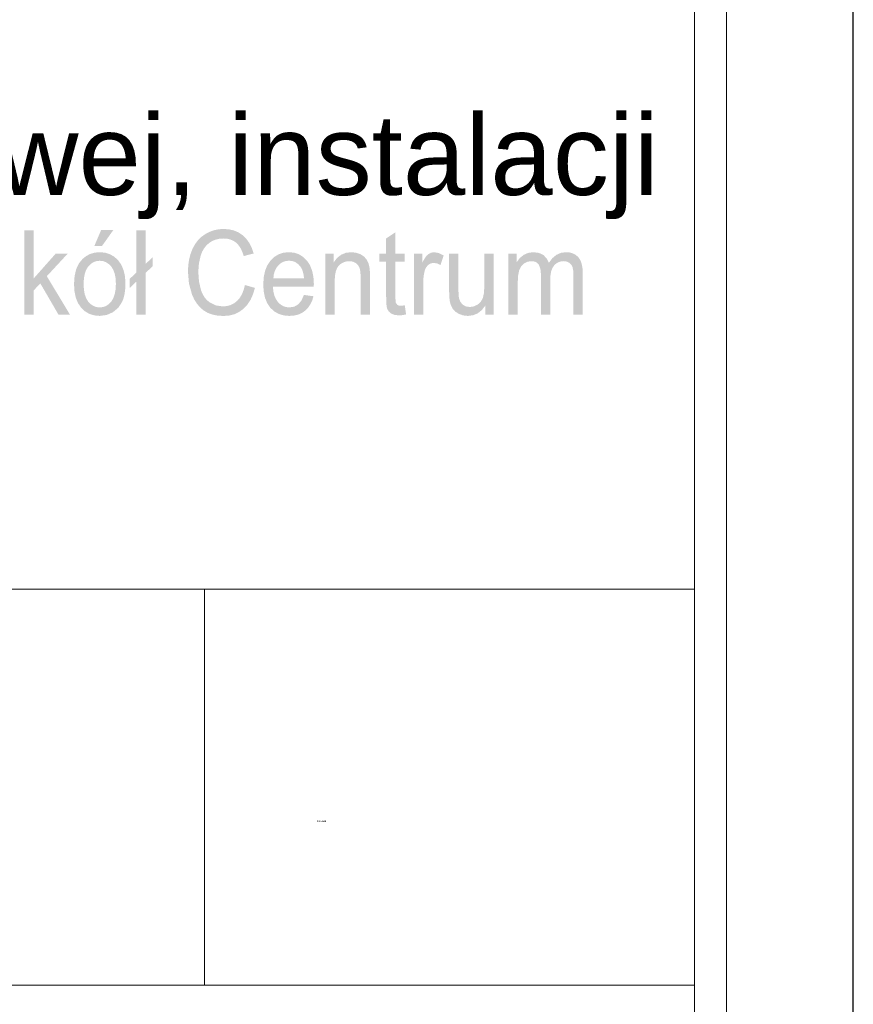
# Model space of a CAD drawing. Header units: millimetres. Extents: x -283 to 124139, y -3891 to 5906.
# Tile 39 of 55: x 1944 to 2094, y -3724 to -3546. Entities that reach past the tile are written whole.
import ezdxf

# ---------------------------------------------------------------- set-up
doc = ezdxf.new("R2010")
doc.units = ezdxf.units.MM
doc.header["$LTSCALE"] = 20
doc.header["$MEASUREMENT"] = 0
doc.layers.get('0').update_dxf_attribs({"color": 252, "linetype": 'CONTINUOUS'})

msp = doc.modelspace()

# ---------------------------------------------------------------- hatches: boundary and pattern name
h = msp.add_hatch(color=7)
h.dxf.hatch_style = 2
h.paths.add_polyline_path([(1944.62, -3599.33), (1944.62, -3584.18), (1946.3, -3584.18), (1946.3, -3592.82), (1950.26, -3588.35), (1952.43, -3588.35), (1948.65, -3592.43), (1952.81, -3599.33), (1950.74, -3599.33), (1947.48, -3593.72), (1946.3, -3594.98), (1946.3, -3599.33)])
h = msp.add_hatch(color=7)
h.paths.add_polyline_path([(1953.55, -3593.84), (1953.65, -3592.42), (1953.93, -3591.19), (1954.41, -3590.16), (1955.08, -3589.33), (1955.75, -3588.79), (1956.49, -3588.41), (1957.31, -3588.18), (1958.19, -3588.11), (1959.16, -3588.2), (1960.04, -3588.48), (1960.82, -3588.94), (1961.52, -3589.59), (1962.08, -3590.4), (1962.48, -3591.36), (1962.73, -3592.45), (1962.81, -3593.69), (1962.77, -3594.69), (1962.66, -3595.58), (1962.48, -3596.36), (1962.23, -3597.02), (1961.53, -3598.1), (1960.57, -3598.91), (1959.43, -3599.41), (1958.19, -3599.58), (1957.2, -3599.49), (1956.31, -3599.21), (1955.52, -3598.75), (1954.83, -3598.1), (1954.27, -3597.28), (1953.87, -3596.3), (1953.63, -3595.15)])
h.paths.add_polyline_path([(1955.28, -3593.84), (1955.33, -3594.83), (1955.48, -3595.69), (1955.74, -3596.41), (1956.1, -3597), (1956.54, -3597.46), (1957.04, -3597.79), (1957.59, -3597.99), (1958.19, -3598.05), (1958.78, -3597.98), (1959.33, -3597.79), (1959.82, -3597.46), (1960.26, -3597), (1960.62, -3596.4), (1960.88, -3595.67), (1961.04, -3594.79), (1961.09, -3593.78), (1961.04, -3592.83), (1960.88, -3591.99), (1960.62, -3591.28), (1960.26, -3590.7), (1959.81, -3590.24), (1959.32, -3589.91), (1958.78, -3589.71), (1958.19, -3589.65), (1957.59, -3589.71), (1957.04, -3589.91), (1956.54, -3590.24), (1956.1, -3590.69), (1955.74, -3591.28), (1955.48, -3592), (1955.33, -3592.86)])
h.paths.add_polyline_path([(1957.21, -3586.99), (1958.44, -3584.1), (1960.64, -3584.1), (1958.59, -3586.99)])
h = msp.add_hatch(color=7)
h.dxf.hatch_style = 2
h.paths.add_polyline_path([(1964.79, -3593.4), (1963.58, -3594.54), (1963.58, -3592.9), (1964.79, -3591.77), (1964.79, -3584.18), (1966.46, -3584.18), (1966.46, -3590.2), (1967.71, -3589.01), (1967.71, -3590.63), (1966.46, -3591.82), (1966.46, -3599.33), (1964.79, -3599.33)])
h = msp.add_hatch(color=7)
h.dxf.hatch_style = 2
h.paths.add_polyline_path([(1984.32, -3594.02), (1986.13, -3594.53), (1985.78, -3595.69), (1985.33, -3596.7), (1984.76, -3597.57), (1984.08, -3598.29), (1983.3, -3598.86), (1982.44, -3599.27), (1981.5, -3599.51), (1980.48, -3599.59), (1979.43, -3599.53), (1978.48, -3599.34), (1977.63, -3599.03), (1976.89, -3598.59), (1976.24, -3598.04), (1975.68, -3597.37), (1975.19, -3596.6), (1974.79, -3595.71), (1974.25, -3593.74), (1974.07, -3591.64), (1974.12, -3590.5), (1974.27, -3589.43), (1974.53, -3588.43), (1974.88, -3587.51), (1975.33, -3586.69), (1975.87, -3585.96), (1976.49, -3585.35), (1977.2, -3584.84), (1977.97, -3584.44), (1978.78, -3584.15), (1979.62, -3583.98), (1980.51, -3583.92), (1981.49, -3584), (1982.39, -3584.21), (1983.21, -3584.57), (1983.95, -3585.08), (1984.59, -3585.72), (1985.13, -3586.47), (1985.56, -3587.35), (1985.89, -3588.34), (1984.12, -3588.8), (1983.85, -3588.03), (1983.53, -3587.37), (1983.16, -3586.83), (1982.74, -3586.39), (1982.26, -3586.06), (1981.72, -3585.83), (1981.12, -3585.68), (1980.47, -3585.64), (1979.71, -3585.69), (1979.03, -3585.85), (1978.4, -3586.11), (1977.84, -3586.48), (1977.35, -3586.93), (1976.94, -3587.46), (1976.61, -3588.05), (1976.36, -3588.72), (1976.04, -3590.16), (1975.93, -3591.63), (1976.06, -3593.44), (1976.44, -3595.01), (1976.72, -3595.68), (1977.08, -3596.27), (1977.51, -3596.76), (1978.01, -3597.16), (1979.13, -3597.7), (1980.33, -3597.87), (1981.06, -3597.81), (1981.73, -3597.63), (1982.34, -3597.33), (1982.9, -3596.9), (1983.38, -3596.36), (1983.78, -3595.7), (1984.09, -3594.92)])
h = msp.add_hatch(color=7)
h.dxf.hatch_style = 2
h.paths.add_polyline_path([(2013.11, -3597.67), (2013.35, -3599.31), (2012.68, -3599.44), (2012.09, -3599.48), (2011.28, -3599.4), (2010.67, -3599.16), (2010.24, -3598.79), (2009.96, -3598.32), (2009.87, -3597.98), (2009.81, -3597.51), (2009.77, -3596.88), (2009.76, -3596.12), (2009.76, -3589.8), (2008.53, -3589.8), (2008.53, -3588.35), (2009.76, -3588.35), (2009.76, -3585.64), (2011.43, -3584.52), (2011.43, -3588.35), (2013.11, -3588.35), (2013.11, -3589.8), (2011.43, -3589.8), (2011.43, -3596.22), (2011.45, -3596.88), (2011.51, -3597.25), (2011.8, -3597.61), (2012.05, -3597.71), (2012.38, -3597.74), (2012.7, -3597.72)])
h = msp.add_hatch(color=7)
h.paths.add_polyline_path([(1994.95, -3595.8), (1996.68, -3596.04), (1996.43, -3596.83), (1996.09, -3597.53), (1995.67, -3598.14), (1995.16, -3598.65), (1994.57, -3599.06), (1993.9, -3599.35), (1993.16, -3599.52), (1992.33, -3599.58), (1991.3, -3599.49), (1990.39, -3599.21), (1989.59, -3598.75), (1988.89, -3598.1), (1988.34, -3597.28), (1987.94, -3596.32), (1987.71, -3595.2), (1987.63, -3593.94), (1987.71, -3592.63), (1987.95, -3591.48), (1988.35, -3590.48), (1988.91, -3589.64), (1989.6, -3588.97), (1990.38, -3588.49), (1991.26, -3588.2), (1992.24, -3588.11), (1993.19, -3588.2), (1994.04, -3588.48), (1994.8, -3588.95), (1995.48, -3589.61), (1996.03, -3590.43), (1996.42, -3591.41), (1996.66, -3592.54), (1996.74, -3593.82), (1996.72, -3594.32), (1989.36, -3594.32), (1989.45, -3595.17), (1989.63, -3595.92), (1989.91, -3596.56), (1990.28, -3597.09), (1990.72, -3597.51), (1991.21, -3597.81), (1991.75, -3597.99), (1992.34, -3598.05), (1993.2, -3597.92), (1993.92, -3597.51), (1994.5, -3596.82)])
h.paths.add_polyline_path([(1989.45, -3592.79), (1994.97, -3592.79), (1994.88, -3592.14), (1994.75, -3591.58), (1994.57, -3591.1), (1994.33, -3590.71), (1993.9, -3590.24), (1993.41, -3589.9), (1992.87, -3589.7), (1992.26, -3589.64), (1991.71, -3589.69), (1991.2, -3589.85), (1990.73, -3590.12), (1990.32, -3590.5), (1989.97, -3590.96), (1989.71, -3591.5), (1989.53, -3592.11)])
h = msp.add_hatch(color=7)
h.dxf.hatch_style = 2
h.paths.add_polyline_path([(1998.82, -3599.33), (1998.82, -3588.35), (2000.33, -3588.35), (2000.33, -3589.92), (2000.93, -3589.13), (2001.66, -3588.56), (2002.5, -3588.22), (2003.47, -3588.11), (2004.33, -3588.2), (2005.11, -3588.46), (2005.76, -3588.88), (2006.23, -3589.4), (2006.55, -3590.03), (2006.75, -3590.77), (2006.82, -3591.49), (2006.85, -3592.58), (2006.85, -3599.33), (2005.17, -3599.33), (2005.17, -3592.65), (2005.12, -3591.66), (2004.98, -3590.96), (2004.7, -3590.45), (2004.28, -3590.06), (2003.74, -3589.8), (2003.12, -3589.72), (2002.6, -3589.77), (2002.12, -3589.91), (2001.68, -3590.14), (2001.27, -3590.47), (2000.93, -3590.94), (2000.69, -3591.57), (2000.54, -3592.37), (2000.49, -3593.34), (2000.49, -3599.33)])
h = msp.add_hatch(color=7)
h.dxf.hatch_style = 2
h.paths.add_polyline_path([(2014.75, -3599.33), (2014.75, -3588.35), (2016.26, -3588.35), (2016.26, -3590.02), (2016.54, -3589.49), (2016.81, -3589.05), (2017.07, -3588.71), (2017.32, -3588.48), (2017.84, -3588.2), (2018.4, -3588.11), (2019.25, -3588.26), (2020.12, -3588.71), (2019.54, -3590.43), (2018.93, -3590.13), (2018.31, -3590.03), (2017.79, -3590.12), (2017.33, -3590.4), (2016.95, -3590.84), (2016.7, -3591.41), (2016.5, -3592.45), (2016.43, -3593.59), (2016.43, -3599.33)])
h = msp.add_hatch(color=7)
h.dxf.hatch_style = 2
h.paths.add_polyline_path([(2027.61, -3599.33), (2027.61, -3597.72), (2026.98, -3598.53), (2026.25, -3599.12), (2025.42, -3599.46), (2024.48, -3599.58), (2023.63, -3599.49), (2022.85, -3599.21), (2022.19, -3598.79), (2021.72, -3598.27), (2021.41, -3597.65), (2021.21, -3596.89), (2021.13, -3596.19), (2021.1, -3595.16), (2021.1, -3588.35), (2022.78, -3588.35), (2022.78, -3594.44), (2022.78, -3595.11), (2022.8, -3595.66), (2022.83, -3596.1), (2022.88, -3596.41), (2023.13, -3597.06), (2023.55, -3597.56), (2024.12, -3597.87), (2024.82, -3597.98), (2025.54, -3597.87), (2026.23, -3597.55), (2026.79, -3597.04), (2027.16, -3596.38), (2027.37, -3595.48), (2027.44, -3594.24), (2027.44, -3588.35), (2029.11, -3588.35), (2029.11, -3599.33)])
h = msp.add_hatch(color=7)
h.dxf.hatch_style = 2
h.paths.add_polyline_path([(2031.77, -3599.33), (2031.77, -3588.35), (2033.27, -3588.35), (2033.27, -3589.9), (2033.81, -3589.17), (2034.51, -3588.6), (2035.33, -3588.23), (2036.27, -3588.11), (2037.26, -3588.23), (2038.07, -3588.61), (2038.66, -3589.22), (2039.06, -3590.03), (2039.69, -3589.19), (2040.41, -3588.59), (2041.21, -3588.23), (2042.11, -3588.11), (2042.8, -3588.16), (2043.41, -3588.33), (2043.93, -3588.62), (2044.37, -3589.01), (2044.72, -3589.53), (2044.96, -3590.16), (2045.11, -3590.92), (2045.16, -3591.8), (2045.16, -3599.33), (2043.49, -3599.33), (2043.49, -3592.42), (2043.45, -3591.46), (2043.33, -3590.81), (2043.1, -3590.37), (2042.74, -3590.02), (2042.27, -3589.79), (2041.74, -3589.72), (2041.24, -3589.77), (2040.78, -3589.91), (2040.37, -3590.15), (2040.01, -3590.49), (2039.71, -3590.93), (2039.49, -3591.49), (2039.36, -3592.16), (2039.32, -3592.95), (2039.32, -3599.33), (2037.65, -3599.33), (2037.65, -3592.2), (2037.54, -3591.11), (2037.24, -3590.34), (2037, -3590.07), (2036.7, -3589.87), (2036.33, -3589.76), (2035.9, -3589.72), (2035.22, -3589.82), (2034.59, -3590.13), (2034.07, -3590.64), (2033.72, -3591.34), (2033.52, -3592.32), (2033.45, -3593.64), (2033.45, -3599.33)])

# ---------------------------------------------------------------- linework, layer by layer
at = {"color": 7, "lineweight": 0}
msp.add_lwpolyline([(86.01, -3846.34), (2071.07, -3846.34), (2071.07, -2404.05), (86.01, -2404.05)], close=True, dxfattribs=at)
msp.add_lwpolyline([(-6.12, -2406.32), (-6.12, -3891.32), (2093.88, -3891.32), (2093.88, -2406.32)], close=True)
for points in [[(2065.31, -3368.88), (2065.31, -3648.8)], [(1467.03, -3648.8), (2065.31, -3648.8)], [(1977.04, -3648.8), (1977.04, -3720.08)], [(2065.31, -3648.8), (2065.31, -3720.08)], [(1467.03, -3720.08), (2065.31, -3720.08)], [(2065.31, -3720.08), (2065.31, -3846.34)]]:
    msp.add_lwpolyline(points, dxfattribs=at)

# ---------------------------------------------------------------- texts
at = {"color": 7, "attachment_point": 1}
for s, insert, char_height in [('{\\fArial|b0|i0|c0;Budowa instalacji c.o., instalacji gazowej, instalacji}', (1607.14, -3563.32), 14.4727), ('{\\fT3romans.shxHorz2_139631N0|b0|i0|c0;11.2024}', (1997.31, -3690.38), 0.33)]:
    msp.add_mtext(s, dxfattribs=dict(at, insert=insert, char_height=char_height))

doc.saveas('drawing.dxf')
